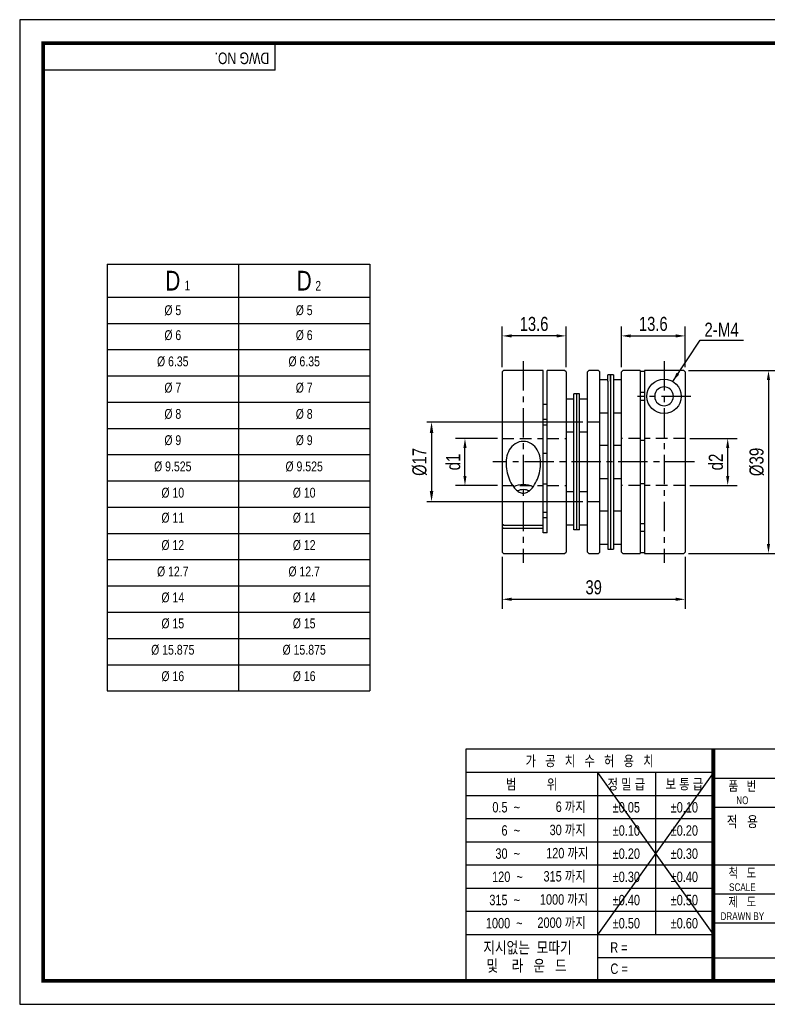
# Model space of a CAD drawing. Header units: millimetres. Extents: x 0 to 297, y 0 to 210.
# Tile 1 of 2: x 0 to 159, y 0 to 210. Entities that reach past the tile are written whole.
import ezdxf
from ezdxf.enums import TextEntityAlignment as Align

# ---------------------------------------------------------------- set-up
doc = ezdxf.new("R2010")
doc.units = ezdxf.units.MM
doc.header["$LTSCALE"] = 5
for name, pattern in [('CENTER', [2, 1.25, -0.25, 0.25, -0.25]), ('CENTER2', [1.125, 0.75, -0.125, 0.125, -0.125]), ('DASHED', [0.75, 0.5, -0.25]), ('HIDDEN', [0.375, 0.25, -0.125]), ('PHANTOM2', [1.25, 0.625, -0.125, 0.125, -0.125, 0.125, -0.125])]:
    doc.linetypes.add(name, pattern=pattern)
doc.layers.get('0').update_dxf_attribs({"linetype": 'CONTINUOUS'})
doc.layers.get('Defpoints').update_dxf_attribs({"linetype": 'CONTINUOUS'})
for name, color, linetype in [('BM', 2, 'CONTINUOUS'), ('C', 1, 'CENTER2'), ('CT', 1, 'CENTER'), ('D', 7, 'CONTINUOUS'), ('H', 3, 'HIDDEN'), ('HD', 4, 'DASHED'), ('P', 4, 'PHANTOM2')]:
    doc.layers.add(name, color=color, linetype=linetype)
doc.styles.get("Standard").update_dxf_attribs({"font": 'Gulim.ttf', "width": 0.8, "height": 3})
doc.dimstyles.new('LIM', dxfattribs={"dimtxt": 2, "dimasz": 2, "dimexe": 2, "dimexo": 1, "dimgap": 1, "dimtad": 1, "dimdec": 3, "dimzin": 9, "dimdsep": 46, "dimtxsty": 'Standard', "dimcen": 3, "dimclrd": 1, "dimclre": 1, "dimadec": 0, "dimazin": 0, "dimtfac": 1, "dimtdec": 3, "dimtmove": 0, "dimatfit": 3, "dimfxl": 0, "dimtolj": 1, "dimtzin": 0, "dimarcsym": 0})
doc.dimstyles.get("Standard").update_dxf_attribs({"dimtxt": 0.18, "dimasz": 0.18, "dimexe": 0.18, "dimexo": 0.0625, "dimgap": 0.09, "dimtad": 0, "dimtih": 1, "dimtoh": 1, "dimdec": 4, "dimzin": 0, "dimdsep": 46, "dimtxsty": 'Standard', "dimcen": 0.09, "dimadec": 0, "dimazin": 0, "dimtfac": 1, "dimtdec": 4, "dimtofl": 0, "dimtmove": 0, "dimatfit": 3, "dimfxl": 0, "dimtolj": 1, "dimtzin": 0, "dimarcsym": 0})

# ---------------------------------------------------------------- blocks, each defined once
blk = doc.blocks.new('*D7')
at = {"color": 1, "lineweight": -2, "ltscale": 25.4}
for p, q in [((101.81, 120.67), (92.88, 120.67)), ((94.88, 112.67), (94.88, 118.67)), ((101.81, 110.67), (92.88, 110.67))]:
    blk.add_line(p, q, dxfattribs=at)
at = {"color": 1, "ltscale": 25.4}
for points in [[(94.55, 118.67), (95.21, 118.67), (94.88, 120.67)], [(94.55, 112.67), (95.21, 112.67), (94.88, 110.67)]]:
    blk.add_solid(points, dxfattribs=at)
at = {"layer": 'Defpoints', "color": 0, "ltscale": 25.4}
for p in [(94.88, 120.67), (102.81, 120.67), (102.81, 110.67)]:
    blk.add_point(p, dxfattribs=at)
at = {"color": 0, "ltscale": 25.4, "insert": (92.38, 115.67), "char_height": 3, "attachment_point": 5, "rotation": 90}
blk.add_mtext('\\A1;{\\f??|b0|i0|c0|p49;d1}', dxfattribs=at)
blk = doc.blocks.new('*D8')
at = {"color": 1, "lineweight": -2, "ltscale": 25.4}
for p, q in [((102.81, 95.47), (102.81, 84.38)), ((141.81, 95.47), (141.81, 84.38)), ((104.81, 86.38), (139.81, 86.38))]:
    blk.add_line(p, q, dxfattribs=at)
at = {"color": 1, "ltscale": 25.4}
for points in [[(104.81, 86.72), (104.81, 86.05), (102.81, 86.38)], [(139.81, 86.72), (139.81, 86.05), (141.81, 86.38)]]:
    blk.add_solid(points, dxfattribs=at)
at = {"layer": 'Defpoints', "color": 0, "ltscale": 25.4}
for p in [(102.81, 96.47), (141.81, 96.47), (141.81, 86.38)]:
    blk.add_point(p, dxfattribs=at)
at = {"color": 0, "ltscale": 25.4, "insert": (122.31, 88.92), "char_height": 3, "attachment_point": 5}
blk.add_mtext('\\A1;39', dxfattribs=at)
blk = doc.blocks.new('*D9')
at = {"color": 1, "lineweight": -2, "ltscale": 25.4}
for p, q in [((128.21, 135.87), (128.21, 144.56)), ((141.81, 135.86), (141.81, 144.56)), ((130.21, 142.56), (139.81, 142.56))]:
    blk.add_line(p, q, dxfattribs=at)
at = {"color": 1, "ltscale": 25.4}
for points in [[(130.21, 142.89), (130.21, 142.22), (128.21, 142.56)], [(139.81, 142.89), (139.81, 142.22), (141.81, 142.56)]]:
    blk.add_solid(points, dxfattribs=at)
at = {"layer": 'Defpoints', "color": 0, "ltscale": 25.4}
for p in [(141.81, 142.56), (128.21, 134.87), (141.81, 134.86)]:
    blk.add_point(p, dxfattribs=at)
at = {"color": 0, "ltscale": 25.4, "insert": (135.01, 145.1), "char_height": 3, "attachment_point": 5}
blk.add_mtext('\\A1;13.6', dxfattribs=at)
blk = doc.blocks.new('*D10')
at = {"color": 1, "lineweight": -2, "ltscale": 25.4}
for p, q in [((102.81, 135.87), (102.81, 144.56)), ((116.41, 135.87), (116.41, 144.56)), ((114.41, 142.56), (104.81, 142.56))]:
    blk.add_line(p, q, dxfattribs=at)
at = {"color": 1, "ltscale": 25.4}
for points in [[(104.81, 142.89), (104.81, 142.22), (102.81, 142.56)], [(114.41, 142.89), (114.41, 142.22), (116.41, 142.56)]]:
    blk.add_solid(points, dxfattribs=at)
at = {"layer": 'Defpoints', "color": 0, "ltscale": 25.4}
for p in [(102.81, 142.56), (102.81, 134.87), (116.41, 134.87)]:
    blk.add_point(p, dxfattribs=at)
at = {"color": 0, "ltscale": 25.4, "insert": (109.61, 145.1), "char_height": 3, "attachment_point": 5}
blk.add_mtext('\\A1;13.6', dxfattribs=at)
blk = doc.blocks.new('*D11')
at = {"color": 1, "lineweight": -2, "ltscale": 25.4}
for p, q in [((142.51, 135.16), (161.56, 135.16)), ((159.56, 133.16), (159.56, 98.17)), ((142.51, 96.17), (161.56, 96.17))]:
    blk.add_line(p, q, dxfattribs=at)
at = {"color": 1, "ltscale": 25.4}
for points in [[(159.22, 133.16), (159.89, 133.16), (159.56, 135.16)], [(159.22, 98.17), (159.89, 98.17), (159.56, 96.17)]]:
    blk.add_solid(points, dxfattribs=at)
at = {"layer": 'Defpoints', "color": 0, "ltscale": 25.4}
for p in [(141.51, 135.16), (141.51, 96.17), (159.56, 96.17)]:
    blk.add_point(p, dxfattribs=at)
at = {"color": 0, "ltscale": 25.4, "insert": (157.06, 115.67), "char_height": 3, "attachment_point": 5, "rotation": 90}
blk.add_mtext('\\A1;{\\f??|b0|i0|c0|p49;%%c39}', dxfattribs=at)
blk = doc.blocks.new('*D12')
at = {"color": 1, "lineweight": -2, "ltscale": 25.4}
for p, q in [((142.81, 120.67), (152.86, 120.67)), ((150.86, 112.67), (150.86, 118.67)), ((142.81, 110.67), (152.86, 110.67))]:
    blk.add_line(p, q, dxfattribs=at)
at = {"color": 1, "ltscale": 25.4}
for points in [[(150.53, 118.67), (151.2, 118.67), (150.86, 120.67)], [(150.53, 112.67), (151.2, 112.67), (150.86, 110.67)]]:
    blk.add_solid(points, dxfattribs=at)
at = {"layer": 'Defpoints', "color": 0, "ltscale": 25.4}
for p in [(141.81, 120.67), (150.86, 120.67), (141.81, 110.67)]:
    blk.add_point(p, dxfattribs=at)
at = {"color": 0, "ltscale": 25.4, "insert": (148.36, 115.67), "char_height": 3, "attachment_point": 5, "rotation": 90}
blk.add_mtext('\\A1;{\\f??|b0|i0|c0|p49;d2}', dxfattribs=at)
blk = doc.blocks.new('*D26')
at = {"layer": 'D', "color": 1, "lineweight": -2}
for p, q in [((120.01, 124.17), (86.76, 124.17)), ((87.76, 121.87), (87.76, 109.47)), ((120.01, 107.17), (86.76, 107.17))]:
    blk.add_line(p, q, dxfattribs=at)
at = {"layer": 'D', "color": 1}
for points in [[(87.38, 121.87), (88.14, 121.87), (87.76, 124.17)], [(87.38, 109.47), (88.14, 109.47), (87.76, 107.17)]]:
    blk.add_solid(points, dxfattribs=at)
at = {"layer": 'Defpoints', "color": 0}
for p in [(121.01, 124.17), (87.76, 107.17), (121.01, 107.17)]:
    blk.add_point(p, dxfattribs=at)
at = {"layer": 'D', "insert": (85.22, 115.67), "char_height": 3, "attachment_point": 5, "rotation": 90}
blk.add_mtext('\\A1;%%c17', dxfattribs=at)

msp = doc.modelspace()

# ---------------------------------------------------------------- linework, layer by layer
for p, q in [((54.43705, 199.23234), (54.43705, 205)), ((54.43705, 199.23234), (5, 199.23234)), ((18.62543, 157.8388), (18.62543, 66.8388)), ((18.62543, 157.8388), (74.62543, 157.8388)), ((74.62543, 157.8388), (74.62543, 66.8388)), ((18.62543, 66.8388), (74.62543, 66.8388)), ((95.07575, 54.43705), (95.07575, 5)), ((147.8086, 54.43705), (95.07575, 54.43705)), ((292, 54.43705), (147.8086, 54.43705)), ((147.8086, 54.43705), (147.8086, 5)), ((147.8086, 49.42948), (95.07575, 49.42948)), ((147.8086, 49.42948), (123.09008, 14.82355)), ((123.09008, 49.42948), (147.8086, 14.82355)), ((123.09008, 49.42948), (123.09008, 5)), ((135.44934, 49.42948), (135.44934, 14.82355)), ((147.8086, 48.25742), (292, 48.25742)), ((147.8086, 44.48577), (95.07575, 44.48577)), ((147.8086, 42.07779), (292, 42.07779)), ((147.8086, 39.54207), (95.07575, 39.54207)), ((147.8086, 34.59837), (95.07575, 34.59837)), ((147.8086, 29.65466), (95.07575, 29.65466)), ((147.8086, 29.71852), (292, 29.71852)), ((147.8086, 24.71096), (95.07575, 24.71096)), ((147.8086, 23.53889), (221.96418, 23.53889)), ((147.8086, 19.76725), (95.07575, 19.76725)), ((147.8086, 17.35926), (292, 17.35926)), ((147.8086, 14.82355), (95.07575, 14.82355)), ((147.8086, 9.87984), (123.09008, 9.87984)), ((147.8086, 9.87984), (221.96418, 9.87984))]:
    msp.add_line(p, q)
at = {"color": 4}
for p, q in [((46.62543, 157.8388), (46.62543, 66.8388)), ((18.62543, 150.8388), (74.62543, 150.8388))]:
    msp.add_line(p, q, dxfattribs=at)
at = {"color": 1}
for p, q in [((18.62543, 145.2388), (74.62543, 145.2388)), ((18.62543, 139.6388), (74.62543, 139.6388)), ((18.62543, 134.0388), (74.62543, 134.0388)), ((18.62543, 128.4388), (74.62543, 128.4388)), ((18.62543, 122.8388), (74.62543, 122.8388)), ((18.62543, 117.2388), (74.62543, 117.2388)), ((18.62543, 111.6388), (74.62543, 111.6388)), ((18.62543, 106.0388), (74.62543, 106.0388)), ((18.62543, 100.4388), (74.62543, 100.4388)), ((18.62543, 94.8388), (74.62543, 94.8388)), ((18.62543, 89.2388), (74.62543, 89.2388)), ((18.62543, 83.6388), (74.62543, 83.6388)), ((18.62543, 78.0388), (74.62543, 78.0388)), ((18.62543, 72.4388), (74.62543, 72.4388))]:
    msp.add_line(p, q, dxfattribs=at)
msp.add_lwpolyline([(297, 210), (0, 210), (0, 0), (297, 0)], close=True)
msp.add_lwpolyline([(292, 205, 0.8, 0.8, 0), (5, 205, 0.8, 0.8, 0), (5, 5, 0.8, 0.8, 0), (292, 5, 0.8, 0.8, 0)], format="xyseb", close=True)
at = {"const_width": 0.82395}
msp.add_lwpolyline([(147.8086, 5), (147.8086, 54.43705)], dxfattribs=at)
at = {"layer": 'BM', "ltscale": 25.4}
for p, q in [((103.10943, 135.16831), (102.80943, 134.86831)), ((102.80943, 134.86831), (102.80943, 102.41378)), ((111.50943, 135.16831), (103.10943, 135.16831)), ((111.50943, 102.2016), (111.50943, 135.16831)), ((112.40943, 100.53823), (112.40943, 135.16831)), ((116.10943, 135.16831), (112.40943, 135.16831)), ((116.40943, 134.86831), (116.10943, 135.16831)), ((116.40943, 134.86831), (116.40943, 96.46831)), ((121.30943, 135.16831), (121.00943, 134.86831)), ((121.00943, 96.46831), (121.00943, 134.86831)), ((123.30943, 135.16831), (121.30943, 135.16831)), ((123.60943, 134.86831), (123.30943, 135.16831)), ((123.60943, 96.46831), (123.60943, 134.86831)), ((128.50943, 135.16831), (128.20943, 134.86831)), ((128.20943, 96.46831), (128.20943, 134.86831)), ((132.20943, 135.16831), (128.50943, 135.16831)), ((132.20943, 135.16831), (132.20943, 96.16831)), ((132.20943, 135.06547), (133.10943, 135.06547)), ((141.50943, 135.16311), (133.10943, 135.16311)), ((133.10943, 135.16311), (133.10943, 96.16831)), ((141.50943, 135.16311), (141.80943, 134.86303)), ((141.80943, 134.86303), (141.80943, 96.46831)), ((125.30943, 133.16831), (123.60943, 133.16831)), ((125.90943, 134.26881), (125.30943, 134.26881)), ((125.30943, 132.92136), (125.30943, 134.26881)), ((125.30943, 132.92136), (125.30943, 118.92136)), ((125.90943, 132.92136), (125.90943, 134.26881)), ((126.50943, 134.26881), (125.90943, 134.26881)), ((125.90943, 134.26881), (125.90943, 132.92136)), ((125.90943, 132.92136), (125.90943, 118.92136)), ((125.90943, 132.92136), (125.90943, 118.92136)), ((126.50943, 134.26881), (126.50943, 132.92136)), ((128.20943, 133.16831), (126.50943, 133.16831)), ((126.50943, 132.92136), (126.50943, 118.92136)), ((133.10943, 130.45729), (132.20943, 130.45729)), ((118.10943, 129.0678), (116.40943, 129.0678)), ((118.10943, 125.5678), (118.10943, 130.16831)), ((118.70943, 130.16831), (118.10943, 130.16831)), ((118.70943, 125.5678), (118.70943, 130.16831)), ((118.70943, 125.5678), (118.70943, 130.16831)), ((119.30943, 130.16831), (118.70943, 130.16831)), ((119.30943, 125.5678), (119.30943, 130.16831)), ((121.00943, 129.0678), (119.30943, 129.0678)), ((132.20943, 128.87932), (133.10943, 128.87932)), ((111.50943, 127.96996), (112.40943, 127.96996)), ((123.60943, 126.16831), (125.30943, 126.16831)), ((126.50943, 126.16831), (128.20943, 126.16831)), ((112.40943, 124.71149), (111.50943, 124.71149)), ((118.10943, 105.76881), (118.10943, 125.5678)), ((118.70943, 105.76881), (118.70943, 125.5678)), ((118.70943, 105.76881), (118.70943, 125.5678)), ((119.30943, 105.76881), (119.30943, 125.5678)), ((111.50943, 123.59569), (112.40943, 123.59569)), ((116.40943, 122.0678), (118.10943, 122.0678)), ((119.30943, 122.0678), (121.00943, 122.0678)), ((133.10943, 120.25088), (132.20943, 120.25088)), ((125.30943, 119.16831), (123.60943, 119.16831)), ((125.30943, 118.92136), (125.30943, 112.41526)), ((125.90943, 118.92136), (125.90943, 112.41526)), ((125.90943, 118.92136), (125.90943, 112.41526)), ((128.20943, 119.16831), (126.50943, 119.16831)), ((126.50943, 118.92136), (126.50943, 112.41526)), ((112.40943, 117.49446), (111.50943, 117.49446)), ((123.60943, 112.16831), (125.30943, 112.16831)), ((125.30943, 112.41526), (125.30943, 98.41526)), ((125.90943, 112.41526), (125.90943, 98.41526)), ((125.90943, 112.41526), (125.90943, 98.41526)), ((126.50943, 112.41526), (126.50943, 98.41526)), ((126.50943, 112.16831), (128.20943, 112.16831)), ((111.50943, 111.01372), (112.40943, 111.01372)), ((118.10943, 109.26881), (116.40943, 109.26881)), ((121.00943, 109.26881), (119.30943, 109.26881)), ((132.20943, 111.08573), (133.10943, 111.08573)), ((118.10943, 101.16831), (118.10943, 105.76881)), ((118.70943, 101.16831), (118.70943, 105.76881)), ((118.70943, 101.16831), (118.70943, 105.76881)), ((119.30943, 101.16831), (119.30943, 105.76881)), ((125.30943, 105.16831), (123.60943, 105.16831)), ((128.20943, 105.16831), (126.50943, 105.16831)), ((112.40943, 104.9125), (111.50943, 104.9125)), ((111.50943, 103.7967), (112.40943, 103.7967)), ((103.10943, 102.2016), (102.80943, 102.41378)), ((102.80943, 102.41378), (102.80943, 101.77739)), ((102.80943, 101.77739), (103.10943, 101.5652)), ((102.80943, 101.77739), (102.80943, 96.46831)), ((103.10943, 102.2016), (111.50943, 102.2016)), ((103.10943, 101.5652), (111.50943, 101.5652)), ((111.50943, 101.5652), (111.50943, 102.2016)), ((111.50943, 100.53823), (111.50943, 101.5652)), ((116.40943, 102.26881), (118.10943, 102.26881)), ((118.70943, 101.16831), (118.10943, 101.16831)), ((119.30943, 101.16831), (118.70943, 101.16831)), ((119.30943, 102.26881), (121.00943, 102.26881)), ((133.10943, 102.45729), (132.20943, 102.45729)), ((132.20943, 100.87932), (133.10943, 100.87932)), ((112.40943, 100.53823), (111.50943, 100.53823)), ((123.60943, 98.16831), (125.30943, 98.16831)), ((125.30943, 98.41526), (125.30943, 97.0678)), ((125.30943, 97.0678), (125.90943, 97.0678)), ((125.90943, 98.41526), (125.90943, 97.0678)), ((125.90943, 98.41526), (125.90943, 97.0678)), ((125.90943, 97.0678), (126.50943, 97.0678)), ((126.50943, 98.41526), (126.50943, 97.0678)), ((126.50943, 98.16831), (128.20943, 98.16831)), ((102.80943, 96.46831), (103.10943, 96.16831)), ((103.10943, 96.16831), (116.10943, 96.16831)), ((116.10943, 96.16831), (116.40943, 96.46831)), ((121.00943, 96.46831), (121.30943, 96.16831)), ((121.30943, 96.16831), (123.30943, 96.16831)), ((123.30943, 96.16831), (123.60943, 96.46831)), ((128.20943, 96.46831), (128.50943, 96.16831)), ((128.50943, 96.16831), (132.20943, 96.16831)), ((133.10943, 96.27114), (132.20943, 96.27114)), ((133.10943, 96.16831), (141.50943, 96.16831)), ((141.50943, 96.16831), (141.80943, 96.46831))]:
    msp.add_line(p, q, dxfattribs=at)
msp.add_circle((137.30943, 129.66831), 3.675, dxfattribs=at)
for start, end in [(129.6329906, 230.3670094), (50.3670094, 129.6329906), (309.6329906, 50.3670094), (230.3670094, 309.6329906)]:
    msp.add_arc((137.30943, 129.66831), 2, start, end, dxfattribs=at)
for major_axis, start_param, end_param in [((3.675, 0), 0.962812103, 2.179451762), ((-2.15, 0), 4.090509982, 5.332777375)]:
    msp.add_ellipse((107.30943, 108.24369), major_axis=major_axis, ratio=0.707106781, start_param=start_param, end_param=end_param, dxfattribs=at)
msp.add_open_spline([(107.30943, 120.06453), (107.93049, 120.06453), (108.53602, 119.88056), (109.56726, 119.22803), (109.99106, 118.75954), (110.90303, 117.17288), (111.05931, 115.88857), (110.84871, 113.46487), (110.49558, 112.27696), (109.65778, 110.69473), (109.32133, 110.18818), (108.68018, 109.55322), (108.44603, 109.36502), (107.90517, 109.07951), (107.60106, 108.99188), (106.9892, 108.99718), (106.68302, 109.09149), (106.14986, 109.3818), (105.91483, 109.5739), (105.28086, 110.21106), (104.94944, 110.71311), (104.11402, 112.30191), (103.7659, 113.48503), (103.56085, 115.90293), (103.72158, 117.18748), (104.63112, 118.76298), (105.05, 119.22687), (106.0833, 119.88099), (106.68838, 120.06453), (107.30943, 120.06453)], degree=3, knots=[0, 0, 0, 0, 0.0625, 0.0625, 0.125, 0.125, 0.25, 0.25, 0.375, 0.375, 0.4375, 0.4375, 0.46875, 0.46875, 0.5, 0.5, 0.53125, 0.53125, 0.5625, 0.5625, 0.625, 0.625, 0.75, 0.75, 0.875, 0.875, 0.9375, 0.9375, 1, 1, 1, 1], dxfattribs=at)
at = {"layer": 'C'}
msp.add_line((147.8086, 49.42948), (147.8086, 49.39613), dxfattribs=at)
at = {"layer": 'CT'}
for p, q in [((107.30943, 137.16831), (107.30943, 94.16831)), ((137.30943, 137.16311), (137.30943, 94.16831)), ((142.98443, 129.66831), (131.63443, 129.66831)), ((143.80943, 115.66567), (100.80943, 115.66567))]:
    msp.add_line(p, q, dxfattribs=at)
at = {"layer": 'H'}
msp.add_line((147.8086, 49.31275), (147.8086, 49.27106), dxfattribs=at)
at = {"layer": 'HD'}
for p, q in [((123.60943, 124.16567), (121.00943, 124.16567)), ((102.80943, 120.66567), (111.50943, 120.66567)), ((112.40943, 120.66567), (116.40943, 120.66567)), ((132.20943, 120.66567), (128.20943, 120.66567)), ((141.80943, 120.66567), (133.10943, 120.66567)), ((102.80943, 110.66567), (111.50943, 110.66567)), ((112.40943, 110.66567), (116.40943, 110.66567)), ((132.20943, 110.66567), (128.20943, 110.66567)), ((141.80943, 110.66567), (133.10943, 110.66567)), ((123.60943, 107.17094), (121.00943, 107.17094))]:
    msp.add_line(p, q, dxfattribs=at)
at = {"layer": 'P'}
msp.add_line((147.8086, 49.22104), (147.8086, 49.16267), dxfattribs=at)

# ---------------------------------------------------------------- texts
for s, insert, char_height, width, attachment_point in [('D', (32.62543, 154.3388), 4.2, 28, 5), ('D', (60.62543, 154.3388), 4.2, 28, 5), ('1', (35.12125, 154.36368), 2.1, 6.3, 1), ('2', (62.99163, 154.28322), 2.1, 3.36, 1)]:
    msp.add_mtext(s, dxfattribs=dict(insert=insert, char_height=char_height, width=width, attachment_point=attachment_point))
at = {"ltscale": 25.4, "char_height": 2.1, "width": 28, "attachment_point": 5}
for s, insert in [('%%C{\\f??|b0|i0|c0|p49; \\f??|b0|i0|c129|p49;5}', (32.62543, 147.99878)), ('%%C{\\f??|b0|i0|c0|p49; \\f??|b0|i0|c129|p49;5}', (60.62543, 147.99878)), ('%%C{\\f??|b0|i0|c0|p49; \\f??|b0|i0|c129|p49;6}', (32.62543, 142.68116)), ('%%C{\\f??|b0|i0|c0|p49; \\f??|b0|i0|c129|p49;6}', (60.62543, 142.68116)), ('%%C{\\f??|b0|i0|c0|p49; \\f??|b0|i0|c129|p49;6.35}', (32.62543, 137.08116)), ('%%C{\\f??|b0|i0|c0|p49; \\f??|b0|i0|c129|p49;6.35}', (60.62543, 137.08116)), ('%%C{\\f??|b0|i0|c0|p49; \\f??|b0|i0|c129|p49;7}', (32.62543, 131.48116)), ('%%C{\\f??|b0|i0|c0|p49; \\f??|b0|i0|c129|p49;7}', (60.62543, 131.48116)), ('%%C{\\f??|b0|i0|c0|p49; \\f??|b0|i0|c129|p49;8}', (32.62543, 125.88116)), ('%%C{\\f??|b0|i0|c0|p49; \\f??|b0|i0|c129|p49;8}', (60.62543, 125.88116)), ('%%C{\\f??|b0|i0|c0|p49; \\f??|b0|i0|c129|p49;9}', (32.62543, 120.28116)), ('%%C{\\f??|b0|i0|c0|p49; \\f??|b0|i0|c129|p49;9}', (60.62543, 120.28116)), ('%%C{\\f??|b0|i0|c0|p49; \\f??|b0|i0|c129|p49;9.525}', (32.62543, 114.68116)), ('%%C{\\f??|b0|i0|c0|p49; \\f??|b0|i0|c129|p49;9.525}', (60.62543, 114.68116)), ('%%C{\\f??|b0|i0|c0|p49; \\f??|b0|i0|c129|p49;10}', (32.62543, 109.08116)), ('%%C{\\f??|b0|i0|c0|p49; \\f??|b0|i0|c129|p49;10}', (60.62543, 109.08116)), ('%%C{\\f??|b0|i0|c0|p49; \\f??|b0|i0|c129|p49;11}', (32.62543, 103.74368)), ('%%C{\\f??|b0|i0|c0|p49; \\f??|b0|i0|c129|p49;11}', (60.62543, 103.74368)), ('%%C{\\f??|b0|i0|c0|p49; \\f??|b0|i0|c129|p49;12}', (32.62543, 97.912)), ('%%C{\\f??|b0|i0|c0|p49; \\f??|b0|i0|c129|p49;12}', (60.62543, 97.912)), ('%%C{\\f??|b0|i0|c0|p49; \\f??|b0|i0|c129|p49;12.7}', (32.62543, 92.278)), ('%%C{\\f??|b0|i0|c0|p49; \\f??|b0|i0|c129|p49;12.7}', (60.62543, 92.278)), ('%%C{\\f??|b0|i0|c0|p49; \\f??|b0|i0|c129|p49;14}', (32.62543, 86.74283)), ('%%C{\\f??|b0|i0|c0|p49; \\f??|b0|i0|c129|p49;14}', (60.62543, 86.74283)), ('%%C{\\f??|b0|i0|c0|p49; \\f??|b0|i0|c129|p49;15}', (32.62543, 81.20767)), ('%%C{\\f??|b0|i0|c0|p49; \\f??|b0|i0|c129|p49;15}', (60.62543, 81.20767)), ('%%C{\\f??|b0|i0|c0|p49; \\f??|b0|i0|c129|p49;15.875}', (32.62543, 75.5772)), ('%%C{\\f??|b0|i0|c0|p49; \\f??|b0|i0|c129|p49;15.875}', (60.62543, 75.5772)), ('%%C{\\f??|b0|i0|c0|p49; \\f??|b0|i0|c129|p49;16}', (32.62543, 69.94672)), ('%%C{\\f??|b0|i0|c0|p49; \\f??|b0|i0|c129|p49;16}', (60.62543, 69.94672))]:
    msp.add_mtext(s, dxfattribs=dict(at, insert=insert))
at = {"ltscale": 25.4, "insert": (149.56342, 143.88301), "char_height": 3, "attachment_point": 5}
msp.add_mtext('{\\fﾱﾼﾸﾲ|b0|i0|c129|p49;2-M4}', dxfattribs=at)
at = {"layer": 'D', "width": 0.8}
msp.add_text('DWG NO.', height=2.471852, rotation=180, dxfattribs=at).set_placement((53.16809, 203.00065))
for s, height, p in [('가   공   치   수   허   용   치', 2.2246672, (121.44218, 51.93326)), ('범          위', 2.2246672, (109.08292, 46.95763)), ('정 밀 급', 2.224667, (129.26971, 46.95763)), ('보 통 급', 2.224667, (141.62897, 46.95763)), ('품   번', 2.059877, (153.98824, 46.60952)), ('NO', 1.647902, (153.98824, 43.5197)), ('%%p0.05', 2.224667, (129.26971, 42.01392)), ('%%p0.10', 2.224667, (141.62897, 42.01392)), ('적   용', 2.307062, (153.98824, 38.98797)), ('%%p0.10', 2.224667, (129.26971, 37.07022)), ('%%p0.20', 2.224667, (141.62897, 37.07022)), ('%%p0.20', 2.224667, (129.26971, 32.12651)), ('%%p0.30', 2.224667, (141.62897, 32.12651)), ('척   도', 2.059877, (153.98824, 28.07062)), ('%%p0.30', 2.224667, (129.26971, 27.18281)), ('%%p0.40', 2.224667, (141.62897, 27.18281)), ('SCALE', 1.647902, (153.98824, 24.98081)), ('%%p0.40', 2.224667, (129.26971, 22.2391)), ('%%p0.50', 2.224667, (141.62897, 22.2391)), ('제   도', 2.059877, (153.98824, 21.89099)), ('%%p0.50', 2.224667, (129.26971, 17.2954)), ('%%p0.60', 2.224667, (141.62897, 17.2954))]:
    msp.add_text(s, height=height, dxfattribs=at).set_placement(p, align=Align.MIDDLE)
msp.add_text('DRAWN BY', height=1.647902, dxfattribs=at).set_placement((153.98824, 17.97719), align=Align.CENTER)
at = {"layer": 'D', "linetype": 'ByBlock', "width": 0.8}
for s, height, p in [('지시없는  모따기', 2.471852, (98.78304, 10.86753)), ('및    라   운   드', 2.4718525, (99.46232, 6.99683))]:
    msp.add_text(s, height=height, dxfattribs=at).set_placement(p)
at = {"layer": 'D', "width": 0.8}
for s, p in [('R = ', (125.83895, 10.9999)), ('C = ', (125.87797, 6.47764))]:
    msp.add_text(s, height=2.224667, dxfattribs=at).set_placement(p)
at = {"layer": 'D', "char_height": 2.224667, "attachment_point": 6}
for s, insert, width in [('0.5  ~', (106.61106, 42.01392), 8.2310624), ('6 까지', (120.61823, 42.01392), 9.8035318), ('6  ~', (106.61106, 37.07022), 8.2310216), ('30 까지', (120.61823, 37.07022), 9.8034906), ('120 까지', (121.17583, 32.12651), 12.6524242), ('30  ~', (106.61106, 32.12651), 8.2310216), ('120  ~', (107.1976, 27.18281), 8.9379913), ('315 까지', (120.61823, 27.18281), 12.0977814), ('315  ~', (106.61106, 22.2391), 9.885083), ('1000 까지', (121.14261, 22.2391), 13.3822846), ('2000 까지', (120.61823, 17.2954), 12.974319), ('1000  ~', (107.17041, 17.2954), 14.528725)]:
    msp.add_mtext(s, dxfattribs=dict(at, insert=insert, width=width))

# ---------------------------------------------------------------- dimensions: what is measured, and where the dimension line sits
at = {"ltscale": 25.4}
for base, p1, p2, picture, middle in [((102.80943, 142.55759), (116.40943, 134.86831), (102.80943, 134.86831), '*D10', (109.60943, 145.09954)), ((141.80943, 142.55759), (128.20943, 134.86831), (141.80943, 134.86303), '*D9', (135.00943, 145.09954)), ((141.80943, 86.38409), (102.80943, 96.46831), (141.80943, 96.46831), '*D8', (122.30943, 88.92204))]:
    dim = msp.add_linear_dim(base=base, p1=p1, p2=p2, dimstyle='LIM', dxfattribs=at)
    dim.commit()
    dim.dimension.update_dxf_attribs({"geometry": picture, "text_midpoint": middle})
for base, p1, p2, text, picture, middle in [((159.55819, 96.16831), (141.50943, 135.16311), (141.50943, 96.16831), '{\\f??|b0|i0|c0|p49;%%c39}', '*D11', (157.05819, 115.66571)), ((94.87988, 120.66567), (102.80943, 110.66567), (102.80943, 120.66567), '{\\f??|b0|i0|c0|p49;d1}', '*D7', (92.37988, 115.66567)), ((150.8641, 120.66567), (141.80943, 110.66567), (141.80943, 120.66567), '{\\f??|b0|i0|c0|p49;d2}', '*D12', (148.3641, 115.66567))]:
    dim = msp.add_linear_dim(base=base, p1=p1, p2=p2, angle=90, text=text, dimstyle='LIM', dxfattribs=at)
    dim.commit()
    dim.dimension.update_dxf_attribs({"geometry": picture, "text_midpoint": middle})
at = {"layer": 'D'}
dim = msp.add_linear_dim(base=(87.75939, 107.17094), p1=(121.00943, 124.16567), p2=(121.00943, 107.17094), angle=90, text='%%c17', dimstyle='Standard', override={"dimtxt": 2, "dimasz": 2.3, "dimexe": 1, "dimexo": 1, "dimgap": 1, "dimtad": 1, "dimtih": 0, "dimtoh": 0, "dimzin": 8, "dimcen": 1, "dimclrd": 1, "dimclre": 1, "dimclrt": 256, "dimadec": 4, "dimazin": 2, "dimtfac": 0.5, "dimtix": 1, "dimtofl": 1, "dimtmove": 2, "dimtzin": 8}, dxfattribs=at)
dim.commit()
dim.dimension.update_dxf_attribs({"geometry": '*D26', "text_midpoint": (85.21745, 115.66831)})

# ---------------------------------------------------------------- leaders
at = {"ltscale": 25.4}
msp.add_leader([(139.14693, 132.85095), (144.97741, 141.64515), (154.26439, 141.64515)], dimstyle='LIM', override={"dimgap": 1, "dimtad": 0}, dxfattribs=at)

doc.saveas('drawing.dxf')
